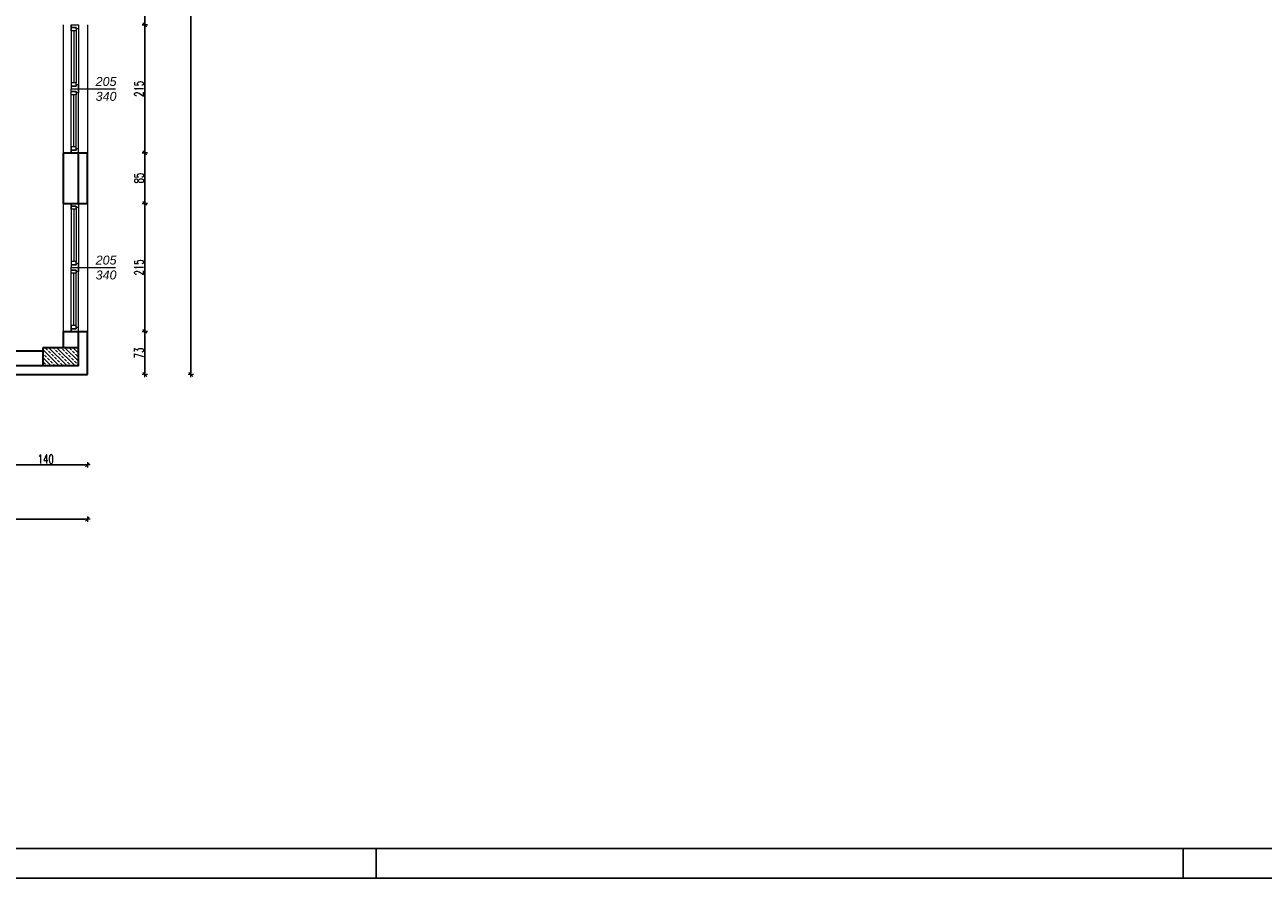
# Model space of a CAD drawing. Header units: millimetres. Extents: x 64838 to 107664, y -36848 to 0.
# Tile 42 of 109: x 78047 to 80127, y -32831 to -31397. Entities that reach past the tile are written whole.
import ezdxf

# ---------------------------------------------------------------- set-up
doc = ezdxf.new("R2010")
doc.units = ezdxf.units.MM
doc.layers.get('Defpoints').update_dxf_attribs({"color": 30})
doc.layers.add('e-cad_opisy', color=7, linetype='Continuous')
for name, color, linetype, lineweight in [('J opisy', 7, 'Continuous', 9), ('J stolarka_okna', 144, 'Continuous', 0), ('J wymiary', 1, 'Continuous', 9), ('sciany', 252, 'Continuous', 30)]:
    doc.layers.add(name, color=color, linetype=linetype, lineweight=lineweight)
doc.styles.add('ADESK2', font='simplex', dxfattribs={"width": 0.7})
doc.styles.get("Standard").update_dxf_attribs({"font": 'arial.ttf'})
doc.dimstyles.new('1-100', dxfattribs={"dimscale": 1.5, "dimtxt": 10, "dimasz": 2, "dimexe": 1, "dimexo": 1, "dimgap": 1.5, "dimtad": 1, "dimdec": 0, "dimrnd": 0.5, "dimdsep": 46, "dimtxsty": 'ADESK2', "dimblk": 'wymiar', "dimcen": -1, "dimdle": 5, "dimse1": 1, "dimse2": 1, "dimclrd": 256, "dimclre": 256, "dimclrt": 256, "dimadec": 0, "dimazin": 0, "dimtfac": 1, "dimtdec": 0, "dimtix": 1, "dimtmove": 0, "dimatfit": 3, "dimfxl": 20, "dimfxlon": 1, "dimtolj": 1, "dimtzin": 0, "dimarcsym": 0})

# ---------------------------------------------------------------- blocks, each defined once
blk = doc.blocks.new('A1_poziom')
at = {"ltscale": 0.8}
for p, q in [((345.5, 0), (345.5, 5)), ((481, 0), (481, 5))]:
    blk.add_line(p, q, dxfattribs=at)
for points in [[(0, 0), (0, 297), (25, 297), (25, 594), (841, 594), (841, 0)], [(30, 5), (836, 5), (836, 589), (30, 589)]]:
    blk.add_lwpolyline(points, close=True)
blk = doc.blocks.new('wymiar')
for p, q in [((1.5, 0), (-1.5, 0)), ((1.06, 1.06), (-1.06, -1.06)), ((0, 1.5), (0, -1.5))]:
    blk.add_line(p, q)
blk = doc.blocks.new('*D1074')
at = {"layer": 'Defpoints', "color": 0, "ltscale": 4}
for p in [(78012.4, -31976.7), (78152.1, -31977.7), (78152.1, -32136.8)]:
    blk.add_point(p, dxfattribs=at)
at = {"layer": 'J wymiary', "lineweight": -2}
blk.add_line((78015.4, -32136.8), (78149.1, -32136.8), dxfattribs=at)
at = {"layer": 'J wymiary', "lineweight": -2, "ltscale": 4, "xscale": 3, "yscale": 3, "zscale": 3, "rotation": 180}
blk.add_blockref('wymiar', (78012.4, -32136.8), dxfattribs=at)
at = {"layer": 'J wymiary', "lineweight": -2, "ltscale": 4, "xscale": 3, "yscale": 3, "zscale": 3}
blk.add_blockref('wymiar', (78152.1, -32136.8), dxfattribs=at)
at = {"layer": 'J wymiary', "ltscale": 4, "insert": (78082.2, -32127), "char_height": 15, "attachment_point": 5, "style": 'ADESK2'}
blk.add_mtext('\\A1;140', dxfattribs=at)
blk = doc.blocks.new('*D1103')
at = {"layer": 'Defpoints', "color": 0, "ltscale": 4}
for p in [(76142.1, -31985), (78152.1, -31985), (78152.1, -32228)]:
    blk.add_point(p, dxfattribs=at)
at = {"layer": 'J wymiary', "lineweight": -2}
blk.add_line((76145.1, -32228), (78149.1, -32228), dxfattribs=at)
at = {"layer": 'J wymiary', "lineweight": -2, "ltscale": 4, "xscale": 3, "yscale": 3, "zscale": 3, "rotation": 180}
blk.add_blockref('wymiar', (76142.1, -32228), dxfattribs=at)
at = {"layer": 'J wymiary', "lineweight": -2, "ltscale": 4, "xscale": 3, "yscale": 3, "zscale": 3}
blk.add_blockref('wymiar', (78152.1, -32228), dxfattribs=at)
at = {"layer": 'J wymiary', "ltscale": 4, "insert": (77147.1, -32218.2), "char_height": 15, "attachment_point": 5, "style": 'ADESK2'}
blk.add_mtext('\\A1;2010', dxfattribs=at)
blk = doc.blocks.new('*D1105')
at = {"layer": 'Defpoints', "color": 0, "ltscale": 4}
for p in [(78152.1, -31912.5), (78248.6, -31912.5), (78152.1, -31985)]:
    blk.add_point(p, dxfattribs=at)
at = {"layer": 'J wymiary', "lineweight": -2}
blk.add_line((78248.6, -31982), (78248.6, -31915.5), dxfattribs=at)
at = {"layer": 'J wymiary', "lineweight": -2, "ltscale": 4, "xscale": 3, "yscale": 3, "zscale": 3}
for p, rotation in [((78248.6, -31912.5), 90), ((78248.6, -31985), 270)]:
    blk.add_blockref('wymiar', p, dxfattribs=dict(at, rotation=rotation))
at = {"layer": 'J wymiary', "ltscale": 4, "insert": (78238.8, -31948.7), "char_height": 15, "attachment_point": 5, "rotation": 90, "style": 'ADESK2'}
blk.add_mtext('\\A1;73', dxfattribs=at)
blk = doc.blocks.new('*D1106')
at = {"layer": 'Defpoints', "color": 0, "ltscale": 4}
for p in [(78143.4, -31697.5), (78248.6, -31697.5), (78152.1, -31912.5)]:
    blk.add_point(p, dxfattribs=at)
at = {"layer": 'J wymiary', "lineweight": -2}
blk.add_line((78248.6, -31909.5), (78248.6, -31700.5), dxfattribs=at)
at = {"layer": 'J wymiary', "lineweight": -2, "ltscale": 4, "xscale": 3, "yscale": 3, "zscale": 3}
for p, rotation in [((78248.6, -31697.5), 90), ((78248.6, -31912.5), 270)]:
    blk.add_blockref('wymiar', p, dxfattribs=dict(at, rotation=rotation))
at = {"layer": 'J wymiary', "ltscale": 4, "insert": (78238.8, -31805), "char_height": 15, "attachment_point": 5, "rotation": 90, "style": 'ADESK2'}
blk.add_mtext('\\A1;215', dxfattribs=at)
blk = doc.blocks.new('*D1107')
at = {"layer": 'Defpoints', "color": 0, "ltscale": 4}
for p in [(78145.5, -31612.5), (78248.6, -31612.5), (78143.4, -31697.5)]:
    blk.add_point(p, dxfattribs=at)
at = {"layer": 'J wymiary', "lineweight": -2}
blk.add_line((78248.6, -31694.5), (78248.6, -31615.5), dxfattribs=at)
at = {"layer": 'J wymiary', "lineweight": -2, "ltscale": 4, "xscale": 3, "yscale": 3, "zscale": 3}
for p, rotation in [((78248.6, -31612.5), 90), ((78248.6, -31697.5), 270)]:
    blk.add_blockref('wymiar', p, dxfattribs=dict(at, rotation=rotation))
at = {"layer": 'J wymiary', "ltscale": 4, "insert": (78238.8, -31655), "char_height": 15, "attachment_point": 5, "rotation": 90, "style": 'ADESK2'}
blk.add_mtext('\\A1;85', dxfattribs=at)
blk = doc.blocks.new('*D1108')
at = {"layer": 'Defpoints', "color": 0, "ltscale": 4}
for p in [(78145.1, -31397.5), (78248.6, -31397.5), (78145.5, -31612.5)]:
    blk.add_point(p, dxfattribs=at)
at = {"layer": 'J wymiary', "lineweight": -2}
blk.add_line((78248.6, -31609.5), (78248.6, -31400.5), dxfattribs=at)
at = {"layer": 'J wymiary', "lineweight": -2, "ltscale": 4, "xscale": 3, "yscale": 3, "zscale": 3}
for p, rotation in [((78248.6, -31397.5), 90), ((78248.6, -31612.5), 270)]:
    blk.add_blockref('wymiar', p, dxfattribs=dict(at, rotation=rotation))
at = {"layer": 'J wymiary', "ltscale": 4, "insert": (78238.8, -31505), "char_height": 15, "attachment_point": 5, "rotation": 90, "style": 'ADESK2'}
blk.add_mtext('\\A1;215', dxfattribs=at)
blk = doc.blocks.new('*D1109')
at = {"layer": 'Defpoints', "color": 0, "ltscale": 4}
for p in [(78144, -31312.5), (78248.6, -31312.5), (78145.1, -31397.5)]:
    blk.add_point(p, dxfattribs=at)
at = {"layer": 'J wymiary', "lineweight": -2}
blk.add_line((78248.6, -31394.5), (78248.6, -31315.5), dxfattribs=at)
at = {"layer": 'J wymiary', "lineweight": -2, "ltscale": 4, "xscale": 3, "yscale": 3, "zscale": 3}
for p, rotation in [((78248.6, -31312.5), 90), ((78248.6, -31397.5), 270)]:
    blk.add_blockref('wymiar', p, dxfattribs=dict(at, rotation=rotation))
at = {"layer": 'J wymiary', "ltscale": 4, "insert": (78238.8, -31355), "char_height": 15, "attachment_point": 5, "rotation": 90, "style": 'ADESK2'}
blk.add_mtext('\\A1;85', dxfattribs=at)
blk = doc.blocks.new('*D1120')
at = {"layer": 'Defpoints', "color": 0, "ltscale": 4}
for p in [(78152.1, -29648.5), (78152.1, -31985), (78325.8, -31985)]:
    blk.add_point(p, dxfattribs=at)
at = {"layer": 'J wymiary', "lineweight": -2}
blk.add_line((78325.8, -29651.5), (78325.8, -31982), dxfattribs=at)
at = {"layer": 'J wymiary', "lineweight": -2, "ltscale": 4, "xscale": 3, "yscale": 3, "zscale": 3}
for p, rotation in [((78325.8, -29648.5), 90), ((78325.8, -31985), 270)]:
    blk.add_blockref('wymiar', p, dxfattribs=dict(at, rotation=rotation))
at = {"layer": 'J wymiary', "ltscale": 4, "insert": (78316, -30816.7), "char_height": 15, "attachment_point": 5, "rotation": 90, "style": 'ADESK2'}
blk.add_mtext('\\A1;2337', dxfattribs=at)
blk = doc.blocks.new('*D1138')
at = {"layer": 'Defpoints', "color": 0, "ltscale": 4}
for p in [(82232.1, -30504.5), (78152.1, -31985), (82427.4, -31985)]:
    blk.add_point(p, dxfattribs=at)
at = {"layer": 'J wymiary', "lineweight": -2}
blk.add_line((82427.4, -30507.5), (82427.4, -31982), dxfattribs=at)
at = {"layer": 'J wymiary', "lineweight": -2, "ltscale": 4, "xscale": 3, "yscale": 3, "zscale": 3}
for p, rotation in [((82427.4, -30504.5), 90), ((82427.4, -31985), 270)]:
    blk.add_blockref('wymiar', p, dxfattribs=dict(at, rotation=rotation))
at = {"layer": 'J wymiary', "ltscale": 4, "insert": (82417.6, -31244.7), "char_height": 15, "attachment_point": 5, "rotation": 90, "style": 'ADESK2'}
blk.add_mtext('\\A1;1481', dxfattribs=at)
blk = doc.blocks.new('*D1139')
at = {"layer": 'Defpoints', "color": 0, "ltscale": 4}
for p in [(79434.7, -30605), (78152.1, -31985), (82346.7, -31985)]:
    blk.add_point(p, dxfattribs=at)
at = {"layer": 'J wymiary', "lineweight": -2}
blk.add_line((82346.7, -30608), (82346.7, -31982), dxfattribs=at)
at = {"layer": 'J wymiary', "lineweight": -2, "ltscale": 4, "xscale": 3, "yscale": 3, "zscale": 3}
for p, rotation in [((82346.7, -30605), 90), ((82346.7, -31985), 270)]:
    blk.add_blockref('wymiar', p, dxfattribs=dict(at, rotation=rotation))
at = {"layer": 'J wymiary', "ltscale": 4, "insert": (82336.9, -31295), "char_height": 15, "attachment_point": 5, "rotation": 90, "style": 'ADESK2'}
blk.add_mtext('\\A1;1380', dxfattribs=at)
blk = doc.blocks.new('*D1140')
at = {"layer": 'Defpoints', "color": 0, "ltscale": 4}
for p in [(80950.4, -27798.5), (78152.1, -31985), (82531.5, -31985)]:
    blk.add_point(p, dxfattribs=at)
at = {"layer": 'J wymiary', "lineweight": -2}
blk.add_line((82531.5, -27801.5), (82531.5, -31982), dxfattribs=at)
at = {"layer": 'J wymiary', "lineweight": -2, "ltscale": 4, "xscale": 3, "yscale": 3, "zscale": 3}
for p, rotation in [((82531.5, -27798.5), 90), ((82531.5, -31985), 270)]:
    blk.add_blockref('wymiar', p, dxfattribs=dict(at, rotation=rotation))
at = {"layer": 'J wymiary', "ltscale": 4, "insert": (82521.8, -29891.7), "char_height": 15, "attachment_point": 5, "rotation": 90, "style": 'ADESK2'}
blk.add_mtext('\\A1;4187', dxfattribs=at)

msp = doc.modelspace()

# ---------------------------------------------------------------- hatches: boundary and pattern name
at = {"layer": 'J opisy'}
h = msp.add_hatch(dxfattribs=at)
h.set_pattern_fill('ANSI33', color=256, scale=1.5, angle=90, style=0)
h.set_pattern_definition([(135, (10492.195, -22509.741), (-6.7351921, -6.7351921), []), (135, (10492.195, -22503.006), (-6.7351921, -6.7351921), [4.7625, -2.38125])])
h.paths.add_polyline_path([(78137.12, -31969.98), (78137.12, -31939.98), (78107.12, -31954.98)])
h.paths.add_polyline_path([(78137.12, -31969.98), (78107.12, -31954.98), (78077.12, -31969.98)])
h.paths.add_polyline_path([(78107.12, -31954.98), (78137.12, -31939.98), (78077.12, -31939.98)])
h.paths.add_polyline_path([(78107.12, -31954.98), (78077.12, -31939.98), (78077.12, -31969.98)])

# ---------------------------------------------------------------- linework, layer by layer
at = {"layer": 'J stolarka_okna', "linetype": 'Continuous', "lineweight": 9}
for p, q in [((78112.12, -31612.48), (78112.12, -31397.48)), ((78125.12, -31397.48), (78125.12, -31504.98)), ((78137.12, -31397.48), (78137.12, -31504.98)), ((78129.12, -31407.48), (78129.12, -31494.98)), ((78133.12, -31407.48), (78133.12, -31494.98)), ((78125.12, -31612.48), (78125.12, -31504.98)), ((78129.12, -31602.48), (78129.12, -31514.98)), ((78133.12, -31602.48), (78133.12, -31514.98)), ((78137.12, -31612.48), (78137.12, -31504.98)), ((78112.12, -31912.48), (78112.12, -31697.48)), ((78125.12, -31697.48), (78125.12, -31804.98)), ((78129.12, -31707.48), (78129.12, -31794.98)), ((78133.12, -31707.48), (78133.12, -31794.98)), ((78137.12, -31697.48), (78137.12, -31804.98)), ((78125.12, -31912.48), (78125.12, -31804.98)), ((78129.12, -31902.48), (78129.12, -31814.98)), ((78133.12, -31902.48), (78133.12, -31814.98)), ((78137.12, -31912.48), (78137.12, -31804.98))]:
    msp.add_line(p, q, dxfattribs=at)
at = {"layer": 'J stolarka_okna'}
for p, q in [((78152.12, -31397.48), (78152.12, -31612.48)), ((78152.12, -31697.48), (78152.12, -31912.48))]:
    msp.add_line(p, q, dxfattribs=at)
at = {"layer": 'J stolarka_okna', "linetype": 'Continuous', "lineweight": 9}
for points in [[(78125.12, -31401.98), (78125.12, -31397.48), (78137.12, -31397.48), (78137.12, -31404.23), (78133.12, -31404.23), (78133.12, -31401.98)], [(78125.12, -31407.48), (78125.12, -31401.98), (78133.12, -31401.98), (78133.12, -31407.48)], [(78125.12, -31494.98), (78125.12, -31500.48), (78133.12, -31500.48), (78133.12, -31494.98)], [(78125.12, -31500.48), (78125.12, -31504.98), (78137.12, -31504.98), (78137.12, -31498.23), (78133.12, -31498.23), (78133.12, -31500.48)], [(78125.12, -31509.48), (78125.12, -31504.98), (78137.12, -31504.98), (78137.12, -31511.73), (78133.12, -31511.73), (78133.12, -31509.48)], [(78125.12, -31514.98), (78125.12, -31509.48), (78133.12, -31509.48), (78133.12, -31514.98)], [(78125.12, -31602.48), (78125.12, -31607.98), (78133.12, -31607.98), (78133.12, -31602.48)], [(78125.12, -31607.98), (78125.12, -31612.48), (78137.12, -31612.48), (78137.12, -31605.73), (78133.12, -31605.73), (78133.12, -31607.98)], [(78125.12, -31701.98), (78125.12, -31697.48), (78137.12, -31697.48), (78137.12, -31704.23), (78133.12, -31704.23), (78133.12, -31701.98)], [(78125.12, -31707.48), (78125.12, -31701.98), (78133.12, -31701.98), (78133.12, -31707.48)], [(78125.12, -31794.98), (78125.12, -31800.48), (78133.12, -31800.48), (78133.12, -31794.98)], [(78125.12, -31800.48), (78125.12, -31804.98), (78137.12, -31804.98), (78137.12, -31798.23), (78133.12, -31798.23), (78133.12, -31800.48)], [(78125.12, -31809.48), (78125.12, -31804.98), (78137.12, -31804.98), (78137.12, -31811.73), (78133.12, -31811.73), (78133.12, -31809.48)], [(78125.12, -31814.98), (78125.12, -31809.48), (78133.12, -31809.48), (78133.12, -31814.98)], [(78125.12, -31902.48), (78125.12, -31907.98), (78133.12, -31907.98), (78133.12, -31902.48)], [(78125.12, -31907.98), (78125.12, -31912.48), (78137.12, -31912.48), (78137.12, -31905.73), (78133.12, -31905.73), (78133.12, -31907.98)]]:
    msp.add_lwpolyline(points, close=True, dxfattribs=at)
at = {"layer": 'sciany'}
for p, q in [((78112.12, -31697.48), (78112.12, -31612.48)), ((78112.12, -31612.48), (78152.12, -31612.48)), ((78112.12, -31697.48), (78112.12, -31612.48)), ((78137.12, -31697.48), (78137.12, -31612.48)), ((78152.12, -31697.48), (78152.12, -31612.48)), ((78112.12, -31697.48), (78152.12, -31697.48)), ((78112.12, -31939.98), (78112.12, -31912.48)), ((78112.12, -31912.48), (78152.12, -31912.48)), ((78137.12, -31969.98), (78137.12, -31912.48)), ((78152.12, -31984.98), (78152.12, -31912.48)), ((78012.36, -31944.98), (78077.12, -31944.98)), ((78012.36, -31969.98), (78087.12, -31969.98)), ((78012.36, -31984.98), (78152.12, -31984.98))]:
    msp.add_line(p, q, dxfattribs=at)
msp.add_lwpolyline([(78077.12, -31939.98), (78077.12, -31969.98), (78137.12, -31969.98), (78137.12, -31939.98)], close=True, dxfattribs=at)

# ---------------------------------------------------------------- block references
at = {"layer": 'e-cad_opisy', "ltscale": 4, "xscale": 10, "yscale": 10, "zscale": 10}
msp.add_blockref('A1_poziom', (75182.18, -32831.02), dxfattribs=at)

# ---------------------------------------------------------------- dimensions: what is measured, and where the dimension line sits
at = {"layer": 'J wymiary'}
for base, p1, p2, picture, middle in [((78248.58, -31312.48), (78145.06, -31397.48), (78144, -31312.48), '*D1109', (78238.83, -31354.98)), ((78248.58, -31612.48), (78143.4, -31697.48), (78145.53, -31612.48), '*D1107', (78238.83, -31654.98)), ((78248.58345249, -31912.47890319), (78152.12498107, -31984.97890319), (78152.12498107, -31912.47890319), '*D1105', (78238.83345249, -31948.72890319))]:
    dim = msp.add_linear_dim(base=base, p1=p1, p2=p2, angle=90, dimstyle='1-100', override={"dimblk": 'wymiar'}, dxfattribs=at)
    dim.commit()
    dim.dimension.update_dxf_attribs({"geometry": picture, "text_midpoint": middle})
for base, p1, p2, picture, middle in [((78152.12, -32136.8), (78012.36, -31976.7), (78152.12, -31977.67), '*D1074', (78082.24, -32127.05)), ((78152.12, -32227.95), (76142.12, -31984.98), (78152.12, -31984.98), '*D1103', (77147.12, -32218.2))]:
    dim = msp.add_linear_dim(base=base, p1=p1, p2=p2, dimstyle='1-100', override={"dimblk": 'wymiar'}, dxfattribs=at)
    dim.commit()
    dim.dimension.update_dxf_attribs({"geometry": picture, "text_midpoint": middle})

# ---------------------------------------------------------------- next in the draw order: texts
at = {"layer": 'J opisy', "char_height": 15, "width": 30.2063, "attachment_point": 5, "bg_fill": 2}
for insert in [(78183.58, -31505.35), (78183.58, -31805.35)]:
    msp.add_mtext('{\\fArial|b0|i1|c238|p18;205\\P340}', dxfattribs=dict(at, insert=insert))

# ---------------------------------------------------------------- next in the draw order: linework, layer by layer
at = {"layer": 'J opisy', "linetype": 'Continuous', "lineweight": 9}
for p, q in [((78137.12, -31504.98), (78199.3, -31504.98)), ((78137.12, -31804.98), (78199.3, -31804.98))]:
    msp.add_line(p, q, dxfattribs=at)

# ---------------------------------------------------------------- next in the draw order: dimensions: what is measured, and where the dimension line sits
at = {"layer": 'J wymiary'}
for base, p1, p2, picture, middle in [((82531.53880552, -31984.97890319), (80950.4472411, -27798.47890319), (78152.12498107, -31984.97890319), '*D1140', (82521.78880552, -29891.72890319)), ((78325.76, -31984.98), (78152.12, -29648.51), (78152.12, -31984.98), '*D1120', (78316.01, -30816.74)), ((82427.37420067, -31984.97890319), (82232.12498107, -30504.47890319), (78152.12498107, -31984.97890319), '*D1138', (82417.62420067, -31244.72890319)), ((82346.65, -31984.98), (79434.74, -30604.98), (78152.12, -31984.98), '*D1139', (82336.9, -31294.98)), ((78248.58, -31397.48), (78145.53, -31612.48), (78145.06, -31397.48), '*D1108', (78238.83, -31504.98)), ((78248.58, -31697.48), (78152.12, -31912.48), (78143.4, -31697.48), '*D1106', (78238.83, -31804.98))]:
    dim = msp.add_linear_dim(base=base, p1=p1, p2=p2, angle=90, dimstyle='1-100', override={"dimblk": 'wymiar'}, dxfattribs=at)
    dim.commit()
    dim.dimension.update_dxf_attribs({"geometry": picture, "text_midpoint": middle})

doc.saveas('drawing.dxf')
